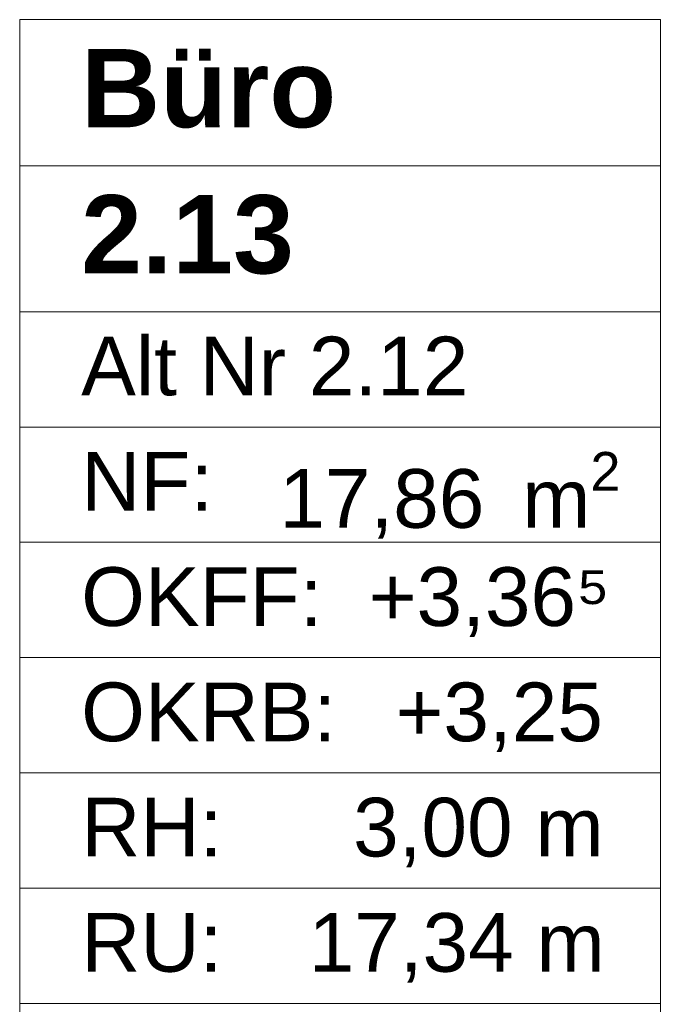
# Model space of a CAD drawing. Header units: metres. Extents: x -3.6 to 85.2, y -11 to 16.8.
# Tile 117 of 183: x 6.7 to 7.5, y 11.5 to 12.8. Entities that reach past the tile are written whole.
import ezdxf

# ---------------------------------------------------------------- set-up
doc = ezdxf.new("R2010")
doc.units = ezdxf.units.M
doc.header["$MEASUREMENT"] = 0
doc.layers.add('Neubau_401 - Zone.Raum_ Raumbegrenzung_ Whg.', color=7, linetype='Continuous')
doc.styles.add('ERSTELLTER_STIL_1', font='txt')
doc.styles.add('ERSTELLTER_STIL_2', font='txt')

msp = doc.modelspace()

# ---------------------------------------------------------------- linework, layer by layer
at = {"layer": 'Neubau_401 - Zone.Raum_ Raumbegrenzung_ Whg.', "color": 1, "linetype": 'Continuous', "lineweight": 9}
for p, q in [((7.5243, 12.7583), (6.7054, 12.7583)), ((6.7054, 12.7583), (6.7054, 11.0591)), ((6.7054, 12.7583), (7.5243, 12.7583)), ((6.7054, 12.5716), (6.7054, 12.7583)), ((7.5243, 11.0591), (7.5243, 12.7583)), ((7.5243, 12.7583), (7.5243, 12.5716)), ((7.5243, 12.5716), (6.7054, 12.5716)), ((6.7054, 12.5716), (7.5243, 12.5716)), ((6.7054, 12.385), (6.7054, 12.5716)), ((7.5243, 12.5716), (7.5243, 12.385)), ((7.5243, 12.385), (6.7054, 12.385)), ((6.7054, 12.385), (7.5243, 12.385)), ((6.7054, 12.2377), (6.7054, 12.385)), ((7.5243, 12.385), (7.5243, 12.2377)), ((7.5243, 12.2377), (6.7054, 12.2377)), ((6.7054, 12.2377), (7.5243, 12.2377)), ((6.7054, 12.0904), (6.7054, 12.2377)), ((7.5243, 12.2377), (7.5243, 12.0904)), ((7.5243, 12.0904), (6.7054, 12.0904)), ((6.7054, 12.0904), (7.5243, 12.0904)), ((6.7054, 11.9431), (6.7054, 12.0904)), ((7.5243, 12.0904), (7.5243, 11.9431)), ((7.5243, 11.9431), (6.7054, 11.9431)), ((6.7054, 11.9431), (7.5243, 11.9431)), ((6.7054, 11.7958), (6.7054, 11.9431)), ((7.5243, 11.9431), (7.5243, 11.7958)), ((7.5243, 11.7958), (6.7054, 11.7958)), ((6.7054, 11.7958), (7.5243, 11.7958)), ((6.7054, 11.6484), (6.7054, 11.7958)), ((7.5243, 11.7958), (7.5243, 11.6484)), ((7.5243, 11.6484), (6.7054, 11.6484)), ((6.7054, 11.6484), (7.5243, 11.6484)), ((6.7054, 11.5011), (6.7054, 11.6484)), ((7.5243, 11.6484), (7.5243, 11.5011)), ((7.5243, 11.5011), (6.7054, 11.5011)), ((6.7054, 11.5011), (7.5243, 11.5011)), ((6.7054, 11.3538), (6.7054, 11.5011)), ((7.5243, 11.5011), (7.5243, 11.3538))]:
    msp.add_line(p, q, dxfattribs=at)

# ---------------------------------------------------------------- texts
at = {"layer": 'Neubau_401 - Zone.Raum_ Raumbegrenzung_ Whg.', "color": 7, "lineweight": 9, "attachment_point": 1}
for s, insert, char_height, style in [('\\A1;{\\pqj;\\pt0;\\fArial|b1|i0|c0|p38;}', (7.4457, 12.7435), 0.1, 'ERSTELLTER_STIL_1'), ('\\A1;{\\pqj;\\pt0;\\fArial|b1|i0|c0|p38;Büro}', (6.784, 12.7207), 0.1, 'ERSTELLTER_STIL_1'), ('\\A1;{\\pqj;\\pt0;\\fArial|b1|i0|c0|p38;}', (7.4457, 12.5569), 0.1, 'ERSTELLTER_STIL_1'), ('\\A1;{\\pql;\\pt0;\\fArial|b1|i0|c0|p38;2.13}', (6.784, 12.5341), 0.1, 'ERSTELLTER_STIL_1'), ('\\A1;{\\pqj;\\pt0;\\fArial|b0|i0|c0|p38;}', (7.4457, 12.3703), 0.075, 'ERSTELLTER_STIL_2'), ('\\A1;{\\pqj;\\pt0;\\fArial|b0|i0|c0|p38;Alt Nr 2.12}', (6.784, 12.3532), 0.075, 'ERSTELLTER_STIL_2'), ('\\A1;{\\pqj;\\pt0;\\fArial|b0|i0|c0|p38;NF: }', (6.784, 12.2058), 0.075, 'ERSTELLTER_STIL_2'), ('\\A1;{\\pql;\\pt0,0.05;\\fArial|b0|i0|c0|p38;17,86\\fArial|b0|i0|c0|p38;\\A1{\\H.66x;\\S^  ;}\\fArial|b0|i0|c0|p38; m\\fArial|b0|i0|c0|p38;\\A1{\\H.66x;\\S2^  ;}}', (7.0372, 12.2058), 0.075, 'ERSTELLTER_STIL_2'), ('\\A1;{\\pqj;\\pt0;\\fArial|b0|i0|c0|p38;+3,36⁵}', (7.1515, 12.0585), 0.075, 'ERSTELLTER_STIL_2'), ('\\A1;{\\pqj;\\pt0;\\fArial|b0|i0|c0|p38;OKFF: }', (6.784, 12.0585), 0.075, 'ERSTELLTER_STIL_2'), ('\\A1;{\\pqj;\\pt0;\\fArial|b0|i0|c0|p38;OKRB: }', (6.784, 11.9112), 0.075, 'ERSTELLTER_STIL_2'), ('\\A1;{\\pqj;\\pt0;\\fArial|b0|i0|c0|p38;+3,25}', (7.1858, 11.9112), 0.075, 'ERSTELLTER_STIL_2'), ('\\A1;{\\pqj;\\pt0;\\fArial|b0|i0|c0|p38;3,00 m}', (7.1316, 11.7639), 0.075, 'ERSTELLTER_STIL_2'), ('\\A1;{\\pqj;\\pt0;\\fArial|b0|i0|c0|p38;RH: }', (6.784, 11.7639), 0.075, 'ERSTELLTER_STIL_2'), ('\\A1;{\\pqj;\\pt0;\\fArial|b0|i0|c0|p38;RU: }', (6.784, 11.6166), 0.075, 'ERSTELLTER_STIL_2'), ('\\A1;{\\pqj;\\pt0;\\fArial|b0|i0|c0|p38;17,34 m}', (7.0747, 11.6166), 0.075, 'ERSTELLTER_STIL_2')]:
    msp.add_mtext(s, dxfattribs=dict(at, insert=insert, char_height=char_height, style=style))

doc.saveas('drawing.dxf')
